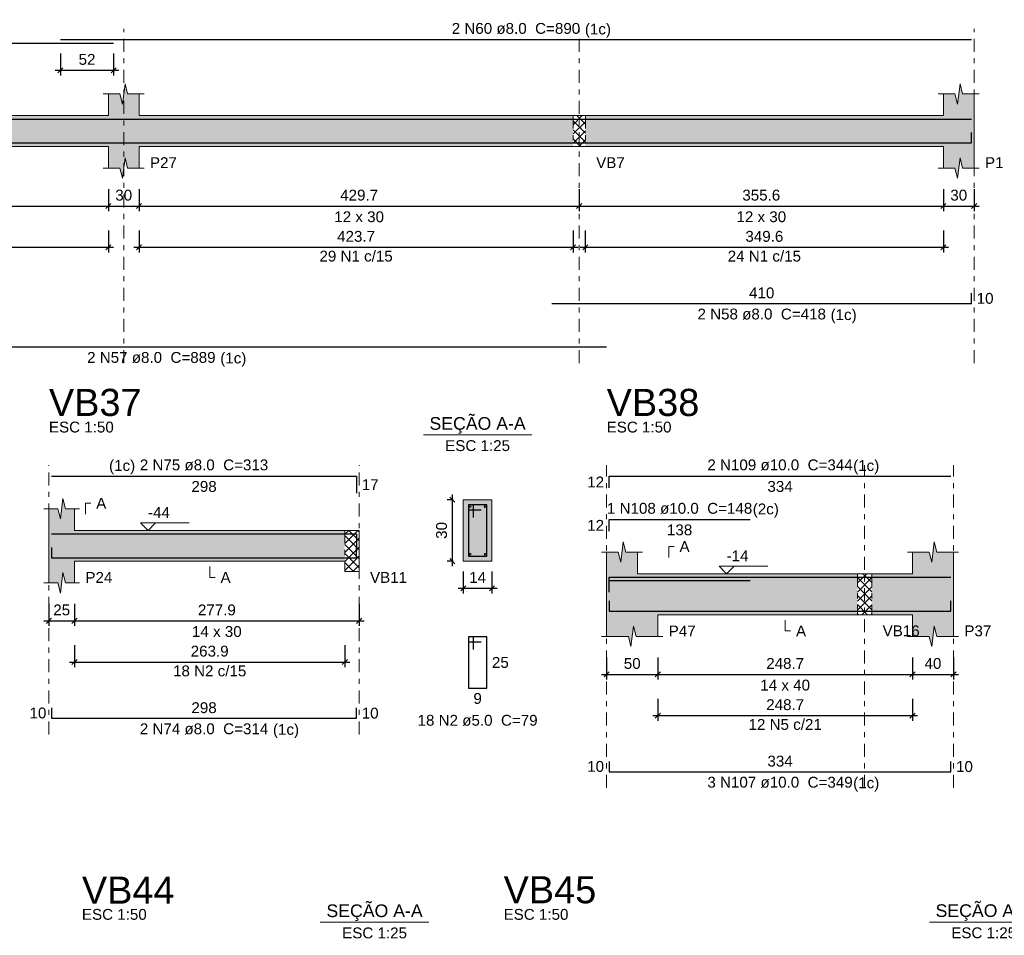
# Model space of a CAD drawing. Header units: millimetres. Extents: x 0 to 119, y 0 to 84.
# Tile 5 of 31: x 26 to 45, y 23 to 41. Entities that reach past the tile are written whole.
import ezdxf

# ---------------------------------------------------------------- set-up
doc = ezdxf.new("R2010")
doc.units = ezdxf.units.MM
doc.header["$MEASUREMENT"] = 0
doc.linetypes.add('DASHDOT', pattern=[2.54, 1.27, -0.635, 0, -0.635])
doc.linetypes.add('NULL', pattern=[0])
doc.layers.get('0').update_dxf_attribs({"lineweight": 18})
for name, color, linetype, lineweight in [('Descrição da armadura', 7, 'Continuous', 0), ('DT-Barras na forma', 2, 'Continuous', 30), ('DT-Barras no corte', 5, 'Continuous', 5), ('DT-Barras rebatidas', 2, 'Continuous', 30), ('DT-Cotas', 9, 'Continuous', 5), ('DT-Forma', 5, 'Continuous', 5), ('DT-Hachura forma vigas', 254, 'Continuous', 5), ('DT-Hachura intersecção vigas', 9, 'Continuous', 5), ('DT-Hachura seção vigas', 254, 'Continuous', 5), ('DT-Pontilhado', 9, 'DASHDOT', 5), ('DT-Textos', 7, 'Continuous', 5), ('DT-Título', 3, 'Continuous', 20), ('Textos armaduras', 7, 'Continuous', 0)]:
    doc.layers.add(name, color=color, linetype=linetype, lineweight=lineweight)
doc.styles.add('Arial', font='txt')
doc.dimstyles.new('UM_25.000000', dxfattribs={"dimtxt": 0.18, "dimasz": 0.1, "dimexe": 0.1, "dimexo": 0.2, "dimgap": 0, "dimtad": 1, "dimtih": 1, "dimtoh": 1, "dimdec": 1, "dimlfac": 25, "dimzin": 0, "dimdsep": 46, "dimtxsty": 'Standard', "dimcen": 0.09, "dimdle": 0.1, "dimadec": 1, "dimazin": 2, "dimtfac": 1, "dimtdec": 4, "dimtofl": 0, "dimtmove": 0, "dimatfit": 3, "dimfxl": 1, "dimtolj": 1, "dimarcsym": 0})
doc.dimstyles.new('UM_50.000000', dxfattribs={"dimtxt": 0.18, "dimasz": 0.1, "dimexe": 0.1, "dimexo": 0.2, "dimgap": 0, "dimtad": 1, "dimtih": 1, "dimtoh": 1, "dimdec": 1, "dimlfac": 50, "dimzin": 0, "dimdsep": 46, "dimtxsty": 'Standard', "dimcen": 0.09, "dimdle": 0.1, "dimadec": 1, "dimazin": 2, "dimtfac": 1, "dimtdec": 4, "dimtofl": 0, "dimtmove": 0, "dimatfit": 3, "dimfxl": 1, "dimtolj": 1, "dimarcsym": 0})

# ---------------------------------------------------------------- blocks, each defined once
blk = doc.blocks.new('_Oblique')
at = {"color": 0, "linetype": 'ByBlock', "lineweight": -2}
blk.add_line((-0.5, -0.5), (0.5, 0.5), dxfattribs=at)
blk = doc.blocks.new('*D195')
at = {"layer": 'Defpoints', "color": 0}
for p in [(20.617453, 37.62012), (27.832853, 37.62012), (27.832853, 37.09062)]:
    blk.add_point(p, dxfattribs=at)
at = {"layer": 'DT-Cotas', "color": 0, "lineweight": -2}
for p, q in [((20.617453, 37.42012), (20.617453, 36.99062)), ((27.832853, 37.42012), (27.832853, 36.99062)), ((20.517453, 37.09062), (27.932853, 37.09062))]:
    blk.add_line(p, q, dxfattribs=at)
at = {"layer": 'DT-Cotas', "color": 0, "lineweight": -2, "xscale": 0.1, "yscale": 0.1, "zscale": 0.1, "rotation": 180}
blk.add_blockref('_Oblique', (20.617453, 37.09062), dxfattribs=at)
at = {"layer": 'DT-Cotas', "color": 0, "lineweight": -2, "xscale": 0.1, "yscale": 0.1, "zscale": 0.1}
blk.add_blockref('_Oblique', (27.832853, 37.09062), dxfattribs=at)
at = {"layer": 'DT-Cotas', "color": 7, "insert": (24.225153, 37.30242), "char_height": 0.2118, "attachment_point": 5, "rotation": 0.0057296, "style": 'Arial'}
blk.add_mtext('\\A1;360.8', dxfattribs=at)
blk = doc.blocks.new('*D196')
at = {"layer": 'Defpoints', "color": 0}
for p in [(27.832853, 37.62012), (28.432853, 37.62012), (28.432853, 37.09062)]:
    blk.add_point(p, dxfattribs=at)
at = {"layer": 'DT-Cotas', "color": 0, "lineweight": -2}
for p, q in [((27.832853, 37.42012), (27.832853, 36.99062)), ((28.432853, 37.42012), (28.432853, 36.99062)), ((27.732853, 37.09062), (28.532853, 37.09062))]:
    blk.add_line(p, q, dxfattribs=at)
at = {"layer": 'DT-Cotas', "color": 0, "lineweight": -2, "xscale": 0.1, "yscale": 0.1, "zscale": 0.1, "rotation": 180}
blk.add_blockref('_Oblique', (27.832853, 37.09062), dxfattribs=at)
at = {"layer": 'DT-Cotas', "color": 0, "lineweight": -2, "xscale": 0.1, "yscale": 0.1, "zscale": 0.1}
blk.add_blockref('_Oblique', (28.432853, 37.09062), dxfattribs=at)
at = {"layer": 'DT-Cotas', "color": 7, "insert": (28.132853, 37.30242), "char_height": 0.2118, "attachment_point": 5, "rotation": 0.0057296, "style": 'Arial'}
blk.add_mtext('\\A1;30', dxfattribs=at)
blk = doc.blocks.new('*D197')
at = {"layer": 'Defpoints', "color": 0}
for p in [(28.432853, 37.62012), (37.026653, 37.62012), (37.026653, 37.09062)]:
    blk.add_point(p, dxfattribs=at)
at = {"layer": 'DT-Cotas', "color": 0, "lineweight": -2}
for p, q in [((28.432853, 37.42012), (28.432853, 36.99062)), ((37.026653, 37.42012), (37.026653, 36.99062)), ((28.332853, 37.09062), (37.126653, 37.09062))]:
    blk.add_line(p, q, dxfattribs=at)
at = {"layer": 'DT-Cotas', "color": 0, "lineweight": -2, "xscale": 0.1, "yscale": 0.1, "zscale": 0.1, "rotation": 180}
blk.add_blockref('_Oblique', (28.432853, 37.09062), dxfattribs=at)
at = {"layer": 'DT-Cotas', "color": 0, "lineweight": -2, "xscale": 0.1, "yscale": 0.1, "zscale": 0.1}
blk.add_blockref('_Oblique', (37.026653, 37.09062), dxfattribs=at)
at = {"layer": 'DT-Cotas', "color": 7, "insert": (32.729753, 37.30242), "char_height": 0.2118, "attachment_point": 5, "rotation": 0.0057296, "style": 'Arial'}
blk.add_mtext('\\A1;429.7', dxfattribs=at)
blk = doc.blocks.new('*D198')
at = {"layer": 'Defpoints', "color": 0}
for p in [(37.026653, 37.62012), (44.138853, 37.62012), (44.138853, 37.09062)]:
    blk.add_point(p, dxfattribs=at)
at = {"layer": 'DT-Cotas', "color": 0, "lineweight": -2}
for p, q in [((37.026653, 37.42012), (37.026653, 36.99062)), ((44.138853, 37.42012), (44.138853, 36.99062)), ((36.926653, 37.09062), (44.238853, 37.09062))]:
    blk.add_line(p, q, dxfattribs=at)
at = {"layer": 'DT-Cotas', "color": 0, "lineweight": -2, "xscale": 0.1, "yscale": 0.1, "zscale": 0.1, "rotation": 180}
blk.add_blockref('_Oblique', (37.026653, 37.09062), dxfattribs=at)
at = {"layer": 'DT-Cotas', "color": 0, "lineweight": -2, "xscale": 0.1, "yscale": 0.1, "zscale": 0.1}
blk.add_blockref('_Oblique', (44.138853, 37.09062), dxfattribs=at)
at = {"layer": 'DT-Cotas', "color": 7, "insert": (40.582753, 37.30242), "char_height": 0.2118, "attachment_point": 5, "rotation": 0.0057296, "style": 'Arial'}
blk.add_mtext('\\A1;355.6', dxfattribs=at)
blk = doc.blocks.new('*D199')
at = {"layer": 'Defpoints', "color": 0}
for p in [(44.138853, 37.62012), (44.738853, 37.62012), (44.738853, 37.09062)]:
    blk.add_point(p, dxfattribs=at)
at = {"layer": 'DT-Cotas', "color": 0, "lineweight": -2}
for p, q in [((44.138853, 37.42012), (44.138853, 36.99062)), ((44.738853, 37.42012), (44.738853, 36.99062)), ((44.038853, 37.09062), (44.838853, 37.09062))]:
    blk.add_line(p, q, dxfattribs=at)
at = {"layer": 'DT-Cotas', "color": 0, "lineweight": -2, "xscale": 0.1, "yscale": 0.1, "zscale": 0.1, "rotation": 180}
blk.add_blockref('_Oblique', (44.138853, 37.09062), dxfattribs=at)
at = {"layer": 'DT-Cotas', "color": 0, "lineweight": -2, "xscale": 0.1, "yscale": 0.1, "zscale": 0.1}
blk.add_blockref('_Oblique', (44.738853, 37.09062), dxfattribs=at)
at = {"layer": 'DT-Cotas', "color": 7, "insert": (44.438853, 37.30242), "char_height": 0.2118, "attachment_point": 5, "rotation": 0.0057296, "style": 'Arial'}
blk.add_mtext('\\A1;30', dxfattribs=at)
blk = doc.blocks.new('*D200')
at = {"layer": 'Defpoints', "color": 0}
for p in [(26.895853, 40.27012), (27.935853, 40.27012), (27.935853, 39.74062)]:
    blk.add_point(p, dxfattribs=at)
at = {"layer": 'DT-Cotas', "color": 0, "lineweight": -2}
for p, q in [((26.895853, 40.07012), (26.895853, 39.64062)), ((27.935853, 40.07012), (27.935853, 39.64062)), ((26.795853, 39.74062), (28.035853, 39.74062))]:
    blk.add_line(p, q, dxfattribs=at)
at = {"layer": 'DT-Cotas', "color": 0, "lineweight": -2, "xscale": 0.1, "yscale": 0.1, "zscale": 0.1, "rotation": 180}
blk.add_blockref('_Oblique', (26.895853, 39.74062), dxfattribs=at)
at = {"layer": 'DT-Cotas', "color": 0, "lineweight": -2, "xscale": 0.1, "yscale": 0.1, "zscale": 0.1}
blk.add_blockref('_Oblique', (27.935853, 39.74062), dxfattribs=at)
at = {"layer": 'DT-Cotas', "color": 7, "insert": (27.415853, 39.95242), "char_height": 0.2118, "attachment_point": 5, "rotation": 0.0057296, "style": 'Arial'}
blk.add_mtext('\\A1;52', dxfattribs=at)
blk = doc.blocks.new('*D205')
at = {"layer": 'Defpoints', "color": 0}
for p in [(20.617453, 36.81528), (27.832853, 36.81528), (27.832853, 36.28578)]:
    blk.add_point(p, dxfattribs=at)
at = {"layer": 'DT-Cotas', "color": 0, "lineweight": -2}
for p, q in [((20.617453, 36.61528), (20.617453, 36.18578)), ((27.832853, 36.61528), (27.832853, 36.18578)), ((20.517453, 36.28578), (27.932853, 36.28578))]:
    blk.add_line(p, q, dxfattribs=at)
at = {"layer": 'DT-Cotas', "color": 0, "lineweight": -2, "xscale": 0.1, "yscale": 0.1, "zscale": 0.1, "rotation": 180}
blk.add_blockref('_Oblique', (20.617453, 36.28578), dxfattribs=at)
at = {"layer": 'DT-Cotas', "color": 0, "lineweight": -2, "xscale": 0.1, "yscale": 0.1, "zscale": 0.1}
blk.add_blockref('_Oblique', (27.832853, 36.28578), dxfattribs=at)
at = {"layer": 'DT-Cotas', "color": 7, "insert": (24.225153, 36.49758), "char_height": 0.2118, "attachment_point": 5, "rotation": 0.0057296, "style": 'Arial'}
blk.add_mtext('\\A1;360.8', dxfattribs=at)
blk = doc.blocks.new('*D206')
at = {"layer": 'Defpoints', "color": 0}
for p in [(28.432853, 36.81528), (36.906653, 36.81528), (36.906653, 36.28578)]:
    blk.add_point(p, dxfattribs=at)
at = {"layer": 'DT-Cotas', "color": 0, "lineweight": -2}
for p, q in [((28.432853, 36.61528), (28.432853, 36.18578)), ((36.906653, 36.61528), (36.906653, 36.18578)), ((28.332853, 36.28578), (37.006653, 36.28578))]:
    blk.add_line(p, q, dxfattribs=at)
at = {"layer": 'DT-Cotas', "color": 0, "lineweight": -2, "xscale": 0.1, "yscale": 0.1, "zscale": 0.1, "rotation": 180}
blk.add_blockref('_Oblique', (28.432853, 36.28578), dxfattribs=at)
at = {"layer": 'DT-Cotas', "color": 0, "lineweight": -2, "xscale": 0.1, "yscale": 0.1, "zscale": 0.1}
blk.add_blockref('_Oblique', (36.906653, 36.28578), dxfattribs=at)
at = {"layer": 'DT-Cotas', "color": 7, "insert": (32.669753, 36.49758), "char_height": 0.2118, "attachment_point": 5, "rotation": 0.0057296, "style": 'Arial'}
blk.add_mtext('\\A1;423.7', dxfattribs=at)
blk = doc.blocks.new('*D207')
at = {"layer": 'Defpoints', "color": 0}
for p in [(37.146653, 36.81528), (44.138853, 36.81528), (44.138853, 36.28578)]:
    blk.add_point(p, dxfattribs=at)
at = {"layer": 'DT-Cotas', "color": 0, "lineweight": -2}
for p, q in [((37.146653, 36.61528), (37.146653, 36.18578)), ((44.138853, 36.61528), (44.138853, 36.18578)), ((37.046653, 36.28578), (44.238853, 36.28578))]:
    blk.add_line(p, q, dxfattribs=at)
at = {"layer": 'DT-Cotas', "color": 0, "lineweight": -2, "xscale": 0.1, "yscale": 0.1, "zscale": 0.1, "rotation": 180}
blk.add_blockref('_Oblique', (37.146653, 36.28578), dxfattribs=at)
at = {"layer": 'DT-Cotas', "color": 0, "lineweight": -2, "xscale": 0.1, "yscale": 0.1, "zscale": 0.1}
blk.add_blockref('_Oblique', (44.138853, 36.28578), dxfattribs=at)
at = {"layer": 'DT-Cotas', "color": 7, "insert": (40.642753, 36.49758), "char_height": 0.2118, "attachment_point": 5, "rotation": 0.0057296, "style": 'Arial'}
blk.add_mtext('\\A1;349.6', dxfattribs=at)
blk = doc.blocks.new('*D252')
at = {"layer": 'Defpoints', "color": 0}
for p in [(26.671612, 29.52252), (27.171612, 29.52252), (27.171612, 28.99302)]:
    blk.add_point(p, dxfattribs=at)
at = {"layer": 'DT-Cotas', "color": 0, "lineweight": -2}
for p, q in [((26.671612, 29.32252), (26.671612, 28.89302)), ((27.171612, 29.32252), (27.171612, 28.89302)), ((26.571612, 28.99302), (27.271612, 28.99302))]:
    blk.add_line(p, q, dxfattribs=at)
at = {"layer": 'DT-Cotas', "color": 0, "lineweight": -2, "xscale": 0.1, "yscale": 0.1, "zscale": 0.1, "rotation": 180}
blk.add_blockref('_Oblique', (26.671612, 28.99302), dxfattribs=at)
at = {"layer": 'DT-Cotas', "color": 0, "lineweight": -2, "xscale": 0.1, "yscale": 0.1, "zscale": 0.1}
blk.add_blockref('_Oblique', (27.171612, 28.99302), dxfattribs=at)
at = {"layer": 'DT-Cotas', "color": 7, "insert": (26.921612, 29.20482), "char_height": 0.2118, "attachment_point": 5, "rotation": 0.0057296, "style": 'Arial'}
blk.add_mtext('\\A1;25', dxfattribs=at)
blk = doc.blocks.new('*D253')
at = {"layer": 'Defpoints', "color": 0}
for p in [(27.171612, 29.52252), (32.730212, 29.52252), (32.730212, 28.99302)]:
    blk.add_point(p, dxfattribs=at)
at = {"layer": 'DT-Cotas', "color": 0, "lineweight": -2}
for p, q in [((27.171612, 29.32252), (27.171612, 28.89302)), ((32.730212, 29.32252), (32.730212, 28.89302)), ((27.071612, 28.99302), (32.830212, 28.99302))]:
    blk.add_line(p, q, dxfattribs=at)
at = {"layer": 'DT-Cotas', "color": 0, "lineweight": -2, "xscale": 0.1, "yscale": 0.1, "zscale": 0.1, "rotation": 180}
blk.add_blockref('_Oblique', (27.171612, 28.99302), dxfattribs=at)
at = {"layer": 'DT-Cotas', "color": 0, "lineweight": -2, "xscale": 0.1, "yscale": 0.1, "zscale": 0.1}
blk.add_blockref('_Oblique', (32.730212, 28.99302), dxfattribs=at)
at = {"layer": 'DT-Cotas', "color": 7, "insert": (29.950912, 29.20482), "char_height": 0.2118, "attachment_point": 5, "rotation": 0.0057296, "style": 'Arial'}
blk.add_mtext('\\A1;277.9', dxfattribs=at)
blk = doc.blocks.new('*D254')
at = {"layer": 'Defpoints', "color": 0}
for p in [(34.551395, 31.35792), (34.763195, 31.35792), (34.763195, 30.15792)]:
    blk.add_point(p, dxfattribs=at)
at = {"layer": 'DT-Cotas', "color": 0, "lineweight": -2}
for p, q in [((34.563195, 31.35792), (34.451395, 31.35792)), ((34.551395, 30.05792), (34.551395, 31.45792)), ((34.563195, 30.15792), (34.451395, 30.15792))]:
    blk.add_line(p, q, dxfattribs=at)
at = {"layer": 'DT-Cotas', "color": 0, "lineweight": -2, "xscale": 0.1, "yscale": 0.1, "zscale": 0.1}
for p, rotation in [((34.551395, 31.35792), 90), ((34.551395, 30.15792), 270)]:
    blk.add_blockref('_Oblique', p, dxfattribs=dict(at, rotation=rotation))
at = {"layer": 'DT-Cotas', "color": 7, "insert": (34.339595, 30.75792), "char_height": 0.2118, "attachment_point": 5, "rotation": 90, "style": 'Arial'}
blk.add_mtext('\\A1;30', dxfattribs=at)
blk = doc.blocks.new('*D255')
at = {"layer": 'Defpoints', "color": 0}
for p in [(34.763195, 30.15792), (35.323195, 30.15792), (35.323195, 29.62842)]:
    blk.add_point(p, dxfattribs=at)
at = {"layer": 'DT-Cotas', "color": 0, "lineweight": -2}
for p, q in [((34.763195, 29.95792), (34.763195, 29.52842)), ((35.323195, 29.95792), (35.323195, 29.52842)), ((34.663195, 29.62842), (35.423195, 29.62842))]:
    blk.add_line(p, q, dxfattribs=at)
at = {"layer": 'DT-Cotas', "color": 0, "lineweight": -2, "xscale": 0.1, "yscale": 0.1, "zscale": 0.1, "rotation": 180}
blk.add_blockref('_Oblique', (34.763195, 29.62842), dxfattribs=at)
at = {"layer": 'DT-Cotas', "color": 0, "lineweight": -2, "xscale": 0.1, "yscale": 0.1, "zscale": 0.1}
blk.add_blockref('_Oblique', (35.323195, 29.62842), dxfattribs=at)
at = {"layer": 'DT-Cotas', "color": 7, "insert": (35.043195, 29.84022), "char_height": 0.2118, "attachment_point": 5, "style": 'Arial'}
blk.add_mtext('\\A1;14', dxfattribs=at)
blk = doc.blocks.new('*D256')
at = {"layer": 'Defpoints', "color": 0}
for p in [(27.171612, 28.71768), (32.450212, 28.71768), (32.450212, 28.18818)]:
    blk.add_point(p, dxfattribs=at)
at = {"layer": 'DT-Cotas', "color": 0, "lineweight": -2}
for p, q in [((27.171612, 28.51768), (27.171612, 28.08818)), ((32.450212, 28.51768), (32.450212, 28.08818)), ((27.071612, 28.18818), (32.550212, 28.18818))]:
    blk.add_line(p, q, dxfattribs=at)
at = {"layer": 'DT-Cotas', "color": 0, "lineweight": -2, "xscale": 0.1, "yscale": 0.1, "zscale": 0.1, "rotation": 180}
blk.add_blockref('_Oblique', (27.171612, 28.18818), dxfattribs=at)
at = {"layer": 'DT-Cotas', "color": 0, "lineweight": -2, "xscale": 0.1, "yscale": 0.1, "zscale": 0.1}
blk.add_blockref('_Oblique', (32.450212, 28.18818), dxfattribs=at)
at = {"layer": 'DT-Cotas', "color": 7, "insert": (29.810912, 28.39998), "char_height": 0.2118, "attachment_point": 5, "rotation": 0.0057296, "style": 'Arial'}
blk.add_mtext('\\A1;263.9', dxfattribs=at)
blk = doc.blocks.new('*D257')
at = {"layer": 'Defpoints', "color": 0}
for p in [(37.562735, 28.47732), (38.562735, 28.47732), (38.562735, 27.94782)]:
    blk.add_point(p, dxfattribs=at)
at = {"layer": 'DT-Cotas', "color": 0, "lineweight": -2}
for p, q in [((37.562735, 28.27732), (37.562735, 27.84782)), ((38.562735, 28.27732), (38.562735, 27.84782)), ((37.462735, 27.94782), (38.662735, 27.94782))]:
    blk.add_line(p, q, dxfattribs=at)
at = {"layer": 'DT-Cotas', "color": 0, "lineweight": -2, "xscale": 0.1, "yscale": 0.1, "zscale": 0.1, "rotation": 180}
blk.add_blockref('_Oblique', (37.562735, 27.94782), dxfattribs=at)
at = {"layer": 'DT-Cotas', "color": 0, "lineweight": -2, "xscale": 0.1, "yscale": 0.1, "zscale": 0.1}
blk.add_blockref('_Oblique', (38.562735, 27.94782), dxfattribs=at)
at = {"layer": 'DT-Cotas', "color": 7, "insert": (38.062735, 28.15962), "char_height": 0.2118, "attachment_point": 5, "rotation": 0.0057296, "style": 'Arial'}
blk.add_mtext('\\A1;50', dxfattribs=at)
blk = doc.blocks.new('*D258')
at = {"layer": 'Defpoints', "color": 0}
for p in [(38.562735, 28.47732), (43.535735, 28.47732), (43.535735, 27.94782)]:
    blk.add_point(p, dxfattribs=at)
at = {"layer": 'DT-Cotas', "color": 0, "lineweight": -2}
for p, q in [((38.562735, 28.27732), (38.562735, 27.84782)), ((43.535735, 28.27732), (43.535735, 27.84782)), ((38.462735, 27.94782), (43.635735, 27.94782))]:
    blk.add_line(p, q, dxfattribs=at)
at = {"layer": 'DT-Cotas', "color": 0, "lineweight": -2, "xscale": 0.1, "yscale": 0.1, "zscale": 0.1, "rotation": 180}
blk.add_blockref('_Oblique', (38.562735, 27.94782), dxfattribs=at)
at = {"layer": 'DT-Cotas', "color": 0, "lineweight": -2, "xscale": 0.1, "yscale": 0.1, "zscale": 0.1}
blk.add_blockref('_Oblique', (43.535735, 27.94782), dxfattribs=at)
at = {"layer": 'DT-Cotas', "color": 7, "insert": (41.049235, 28.15962), "char_height": 0.2118, "attachment_point": 5, "rotation": 0.0057296, "style": 'Arial'}
blk.add_mtext('\\A1;248.7', dxfattribs=at)
blk = doc.blocks.new('*D259')
at = {"layer": 'Defpoints', "color": 0}
for p in [(43.535735, 28.47732), (44.335735, 28.47732), (44.335735, 27.94782)]:
    blk.add_point(p, dxfattribs=at)
at = {"layer": 'DT-Cotas', "color": 0, "lineweight": -2}
for p, q in [((43.535735, 28.27732), (43.535735, 27.84782)), ((44.335735, 28.27732), (44.335735, 27.84782)), ((43.435735, 27.94782), (44.435735, 27.94782))]:
    blk.add_line(p, q, dxfattribs=at)
at = {"layer": 'DT-Cotas', "color": 0, "lineweight": -2, "xscale": 0.1, "yscale": 0.1, "zscale": 0.1, "rotation": 180}
blk.add_blockref('_Oblique', (43.535735, 27.94782), dxfattribs=at)
at = {"layer": 'DT-Cotas', "color": 0, "lineweight": -2, "xscale": 0.1, "yscale": 0.1, "zscale": 0.1}
blk.add_blockref('_Oblique', (44.335735, 27.94782), dxfattribs=at)
at = {"layer": 'DT-Cotas', "color": 7, "insert": (43.935735, 28.15962), "char_height": 0.2118, "attachment_point": 5, "rotation": 0.0057296, "style": 'Arial'}
blk.add_mtext('\\A1;40', dxfattribs=at)
blk = doc.blocks.new('*D262')
at = {"layer": 'Defpoints', "color": 0}
for p in [(38.562735, 27.67248), (43.535735, 27.67248), (43.535735, 27.14298)]:
    blk.add_point(p, dxfattribs=at)
at = {"layer": 'DT-Cotas', "color": 0, "lineweight": -2}
for p, q in [((38.562735, 27.47248), (38.562735, 27.04298)), ((43.535735, 27.47248), (43.535735, 27.04298)), ((38.462735, 27.14298), (43.635735, 27.14298))]:
    blk.add_line(p, q, dxfattribs=at)
at = {"layer": 'DT-Cotas', "color": 0, "lineweight": -2, "xscale": 0.1, "yscale": 0.1, "zscale": 0.1, "rotation": 180}
blk.add_blockref('_Oblique', (38.562735, 27.14298), dxfattribs=at)
at = {"layer": 'DT-Cotas', "color": 0, "lineweight": -2, "xscale": 0.1, "yscale": 0.1, "zscale": 0.1}
blk.add_blockref('_Oblique', (43.535735, 27.14298), dxfattribs=at)
at = {"layer": 'DT-Cotas', "color": 7, "insert": (41.049235, 27.35478), "char_height": 0.2118, "attachment_point": 5, "rotation": 0.0057296, "style": 'Arial'}
blk.add_mtext('\\A1;248.7', dxfattribs=at)

msp = doc.modelspace()

# ---------------------------------------------------------------- hatches: boundary and pattern name
at = {"layer": 'DT-Hachura forma vigas', "linetype": 'Continuous'}
for points in [[(28.4329, 38.2555), (36.9067, 38.2555), (36.9067, 38.8555), (28.4329, 38.8555), (28.4329, 39.2791), (28.2079, 39.2791), (28.1579, 39.4791), (28.1079, 39.0791), (28.0579, 39.2791), (27.8329, 39.2791), (27.8329, 38.8555), (20.6175, 38.8555), (20.6175, 39.2791), (20.3925, 39.2791), (20.3425, 39.4791), (20.2925, 39.0791), (20.2425, 39.2791), (20.0175, 39.2791), (20.0175, 38.8555), (11.2291, 38.8555), (11.2291, 39.2791), (11.1041, 39.2791), (11.0541, 39.4791), (11.0041, 39.0791), (10.9541, 39.2791), (10.8291, 39.2791), (10.8291, 38.8555), (4.4859, 38.8555), (4.4859, 39.2791), (4.2609, 39.2791), (4.2109, 39.4791), (4.1609, 39.0791), (4.1109, 39.2791), (3.8859, 39.2791), (3.8859, 38.8555), (3.8859, 38.2555), (3.8859, 37.8319), (4.1109, 37.8319), (4.1609, 37.6319), (4.2109, 38.0319), (4.2609, 37.8319), (4.4859, 37.8319), (4.4859, 38.2555), (10.8291, 38.2555), (10.8291, 37.8319), (10.9541, 37.8319), (11.0041, 37.6319), (11.0541, 38.0319), (11.1041, 37.8319), (11.2291, 37.8319), (11.2291, 38.2555), (20.0175, 38.2555), (20.0175, 37.8319), (20.2425, 37.8319), (20.2925, 37.6319), (20.3425, 38.0319), (20.3925, 37.8319), (20.6175, 37.8319), (20.6175, 38.2555), (27.8329, 38.2555), (27.8329, 37.8319), (28.0579, 37.8319), (28.1079, 37.6319), (28.1579, 38.0319), (28.2079, 37.8319), (28.4329, 37.8319), (28.4329, 38.2555)], [(44.7389, 37.8319), (44.7389, 38.2555), (44.7389, 38.8555), (44.7389, 39.2791), (44.5139, 39.2791), (44.4639, 39.4791), (44.4139, 39.0791), (44.3639, 39.2791), (44.1389, 39.2791), (44.1389, 38.8555), (37.1467, 38.8555), (37.1467, 38.2555), (44.1389, 38.2555), (44.1389, 37.8319), (44.3639, 37.8319), (44.4139, 37.6319), (44.4639, 38.0319), (44.5139, 37.8319), (44.7389, 37.8319)], [(27.1716, 30.1579), (32.4502, 30.1579), (32.4502, 30.7579), (27.1716, 30.7579), (27.1716, 31.1815), (26.9966, 31.1815), (26.9466, 31.3815), (26.8966, 30.9815), (26.8466, 31.1815), (26.6716, 31.1815), (26.6716, 30.7579), (26.6716, 30.1579), (26.6716, 29.7343), (26.8466, 29.7343), (26.8966, 29.5343), (26.9466, 29.9343), (26.9966, 29.7343), (27.1716, 29.7343), (27.1716, 30.1579)], [(38.5627, 29.1127), (42.4605, 29.1127), (42.4605, 29.9127), (38.1627, 29.9127), (38.1627, 30.3363), (37.9377, 30.3363), (37.8877, 30.5363), (37.8377, 30.1363), (37.7877, 30.3363), (37.5627, 30.3363), (37.5627, 29.9127), (37.5627, 29.1127), (37.5627, 28.6891), (37.9877, 28.6891), (38.0377, 28.4891), (38.0877, 28.8891), (38.1377, 28.6891), (38.5627, 28.6891), (38.5627, 29.1127)], [(44.3357, 28.6891), (44.3357, 29.1127), (44.3357, 29.9127), (44.3357, 30.3363), (44.0107, 30.3363), (43.9607, 30.5363), (43.9107, 30.1363), (43.8607, 30.3363), (43.5357, 30.3363), (43.5357, 29.9127), (42.7405, 29.9127), (42.7405, 29.1127), (43.5357, 29.1127), (43.5357, 28.6891), (43.8607, 28.6891), (43.9107, 28.4891), (43.9607, 28.8891), (44.0107, 28.6891), (44.3357, 28.6891)]]:
    msp.add_hatch(color=254, dxfattribs=at).paths.add_polyline_path(points)
at = {"layer": 'DT-Hachura intersecção vigas', "linetype": 'Continuous'}
h = msp.add_hatch(dxfattribs=at)
h.set_pattern_fill('ANSI37', color=9, style=0)
h.paths.add_polyline_path([(36.9067, 38.2555), (37.1467, 38.2555), (37.1467, 38.8555), (36.9067, 38.8555), (36.9067, 38.2555)])
h = msp.add_hatch(dxfattribs=at)
h.set_pattern_fill('ANSI37', color=9, style=0)
h.paths.add_polyline_path([(32.7302, 29.9579), (32.7302, 30.1579), (32.7302, 30.7579), (32.4502, 30.7579), (32.4502, 30.1579), (32.4502, 29.9579), (32.7302, 29.9579)])
h = msp.add_hatch(dxfattribs=at)
h.set_pattern_fill('ANSI37', color=9, style=0)
h.paths.add_polyline_path([(42.4605, 29.1127), (42.7405, 29.1127), (42.7405, 29.9127), (42.4605, 29.9127), (42.4605, 29.1127)])
at = {"layer": 'DT-Hachura seção vigas', "linetype": 'Continuous'}
msp.add_hatch(color=254, dxfattribs=at).paths.add_polyline_path([(34.7632, 30.1579), (34.7632, 30.1579), (35.3232, 30.1579), (35.3232, 31.3579), (34.7632, 31.3579), (34.7632, 30.1579)])

# ---------------------------------------------------------------- linework, layer by layer
at = {"layer": 'DT-Barras na forma'}
for p, q in [((34.9632, 31.2579), (34.8632, 31.2579)), ((34.8632, 31.2579), (34.8632, 30.2579)), ((35.2232, 31.2579), (34.8632, 31.2579)), ((34.8632, 31.2579), (34.8632, 31.1579)), ((34.8632, 31.1579), (35.1132, 31.1579)), ((34.9632, 31.0079), (34.9632, 31.2579)), ((35.2232, 30.2579), (35.2232, 31.2579)), ((34.8632, 30.2579), (35.2232, 30.2579))]:
    msp.add_line(p, q, dxfattribs=at)
for points in [[(3.9359, 38.7875), (27.9359, 38.7875)], [(26.8959, 38.7875), (44.6889, 38.7875)], [(36.4929, 38.3235), (44.6889, 38.3235), (44.6889, 38.5235)], [(19.7837, 38.3235), (37.5604, 38.3235)], [(26.7216, 30.6899), (32.6802, 30.6899), (32.6802, 30.3555)], [(26.7216, 30.4259), (26.7216, 30.2259), (32.6802, 30.2259), (32.6802, 30.4259)], [(37.6127, 29.6127), (37.6127, 29.8427), (44.2857, 29.8427)], [(37.6127, 29.5527), (37.6127, 29.7827), (40.3627, 29.7827)], [(37.6127, 29.3827), (37.6127, 29.1827), (44.2857, 29.1827), (44.2857, 29.3827)]]:
    msp.add_lwpolyline(points, dxfattribs=at)
at = {"layer": 'DT-Barras no corte'}
for centre in [(34.8992, 31.2219), (35.1872, 31.2219), (34.8992, 30.2939), (35.1872, 30.2939)]:
    msp.add_circle(centre, 0.016, dxfattribs=at)
at = {"layer": 'DT-Barras rebatidas'}
for points in [[(3.9359, 40.2701), (27.9359, 40.2701)], [(26.8959, 40.3407), (44.6889, 40.3407)], [(36.4929, 35.1889), (44.6889, 35.1889), (44.6889, 35.3889)], [(19.7837, 34.3417), (37.5604, 34.3417)], [(26.7216, 31.8195), (32.6802, 31.8195), (32.6802, 31.4851)], [(37.6127, 31.5895), (37.6127, 31.8195), (44.2857, 31.8195)], [(37.6127, 30.7423), (37.6127, 30.9723), (40.3627, 30.9723)], [(34.9632, 28.4312), (34.9632, 28.6812), (34.8632, 28.6812), (34.8632, 27.6812), (35.2232, 27.6812), (35.2232, 28.6812), (34.8632, 28.6812), (34.8632, 28.5812), (35.1132, 28.5812)], [(26.7216, 27.2913), (26.7216, 27.0913), (32.6802, 27.0913), (32.6802, 27.2913)], [(37.6127, 26.2481), (37.6127, 26.0481), (44.2857, 26.0481), (44.2857, 26.2481)]]:
    msp.add_lwpolyline(points, dxfattribs=at)
at = {"layer": 'DT-Forma'}
for p, q in [((28.1079, 39.0791), (28.1579, 39.4791)), ((28.1579, 39.4791), (28.2079, 39.2791)), ((44.4139, 39.0791), (44.4639, 39.4791)), ((44.4639, 39.4791), (44.5139, 39.2791)), ((27.7329, 39.2791), (28.0579, 39.2791)), ((27.8329, 38.8555), (27.8329, 39.2791)), ((28.0579, 39.2791), (28.1079, 39.0791)), ((28.2079, 39.2791), (28.5329, 39.2791)), ((28.4329, 39.2791), (28.4329, 38.8555)), ((44.0389, 39.2791), (44.3639, 39.2791)), ((44.1389, 38.8555), (44.1389, 39.2791)), ((44.3639, 39.2791), (44.4139, 39.0791)), ((44.5139, 39.2791), (44.8389, 39.2791)), ((44.7389, 39.2791), (44.7389, 38.8555)), ((20.6175, 38.8555), (27.8329, 38.8555)), ((28.4329, 38.8555), (36.9067, 38.8555)), ((36.9067, 38.8555), (37.1467, 38.8555)), ((37.1467, 38.8555), (44.1389, 38.8555)), ((20.6175, 38.2555), (27.8329, 38.2555)), ((27.8329, 38.2555), (27.8329, 37.8319)), ((28.4329, 37.8319), (28.4329, 38.2555)), ((28.4329, 38.2555), (36.9067, 38.2555)), ((36.9067, 38.2555), (37.1467, 38.2555)), ((37.1467, 38.2555), (44.1389, 38.2555)), ((44.1389, 38.2555), (44.1389, 37.8319)), ((44.7389, 37.8319), (44.7389, 38.2555)), ((28.1079, 37.6319), (28.1579, 38.0319)), ((28.1579, 38.0319), (28.2079, 37.8319)), ((44.4139, 37.6319), (44.4639, 38.0319)), ((44.4639, 38.0319), (44.5139, 37.8319)), ((27.7329, 37.8319), (28.0579, 37.8319)), ((28.0579, 37.8319), (28.1079, 37.6319)), ((28.2079, 37.8319), (28.5329, 37.8319)), ((44.0389, 37.8319), (44.3639, 37.8319)), ((44.3639, 37.8319), (44.4139, 37.6319)), ((44.5139, 37.8319), (44.8389, 37.8319)), ((26.8966, 30.9815), (26.9466, 31.3815)), ((26.9466, 31.3815), (26.9966, 31.1815)), ((35.3232, 31.3579), (34.7632, 31.3579)), ((34.7632, 31.3579), (34.7632, 30.1579)), ((35.3232, 30.1579), (35.3232, 31.3579)), ((26.5716, 31.1815), (26.8466, 31.1815)), ((26.6716, 30.7579), (26.6716, 31.1815)), ((26.8466, 31.1815), (26.8966, 30.9815)), ((26.9966, 31.1815), (27.2716, 31.1815)), ((27.1716, 31.1815), (27.1716, 30.7579)), ((27.1716, 30.7579), (32.4502, 30.7579)), ((32.4502, 30.7579), (32.7302, 30.7579)), ((37.8377, 30.1363), (37.8877, 30.5363)), ((37.8877, 30.5363), (37.9377, 30.3363)), ((43.9107, 30.1363), (43.9607, 30.5363)), ((43.9607, 30.5363), (44.0107, 30.3363)), ((37.4627, 30.3363), (37.7877, 30.3363)), ((37.5627, 29.9127), (37.5627, 30.3363)), ((37.7877, 30.3363), (37.8377, 30.1363)), ((37.9377, 30.3363), (38.2627, 30.3363)), ((38.1627, 30.3363), (38.1627, 29.9127)), ((43.4357, 30.3363), (43.8607, 30.3363)), ((43.5357, 29.9127), (43.5357, 30.3363)), ((43.8607, 30.3363), (43.9107, 30.1363)), ((44.0107, 30.3363), (44.4357, 30.3363)), ((44.3357, 30.3363), (44.3357, 29.9127)), ((26.6716, 30.1579), (26.6716, 29.7343)), ((27.1716, 29.7343), (27.1716, 30.1579)), ((27.1716, 30.1579), (32.4502, 30.1579)), ((32.4502, 30.1579), (32.4502, 29.9579)), ((32.7302, 29.9579), (32.7302, 30.1579)), ((34.7632, 30.1579), (35.3232, 30.1579)), ((26.8966, 29.5343), (26.9466, 29.9343)), ((26.9466, 29.9343), (26.9966, 29.7343)), ((32.4502, 29.9579), (32.7302, 29.9579)), ((38.1627, 29.9127), (42.4605, 29.9127)), ((42.4605, 29.9127), (42.7405, 29.9127)), ((42.7405, 29.9127), (43.5357, 29.9127)), ((26.5716, 29.7343), (26.8466, 29.7343)), ((26.8466, 29.7343), (26.8966, 29.5343)), ((26.9966, 29.7343), (27.2716, 29.7343)), ((37.5627, 29.1127), (37.5627, 28.6891)), ((38.5627, 28.6891), (38.5627, 29.1127)), ((38.5627, 29.1127), (42.4605, 29.1127)), ((42.4605, 29.1127), (42.7405, 29.1127)), ((42.7405, 29.1127), (43.5357, 29.1127)), ((43.5357, 29.1127), (43.5357, 28.6891)), ((44.3357, 28.6891), (44.3357, 29.1127)), ((38.0377, 28.4891), (38.0877, 28.8891)), ((38.0877, 28.8891), (38.1377, 28.6891)), ((43.9107, 28.4891), (43.9607, 28.8891)), ((43.9607, 28.8891), (44.0107, 28.6891)), ((37.4627, 28.6891), (37.9877, 28.6891)), ((37.9877, 28.6891), (38.0377, 28.4891)), ((38.1377, 28.6891), (38.6627, 28.6891)), ((43.4357, 28.6891), (43.8607, 28.6891)), ((43.8607, 28.6891), (43.9107, 28.4891)), ((44.0107, 28.6891), (44.4357, 28.6891))]:
    msp.add_line(p, q, dxfattribs=at)
at = {"layer": 'DT-Forma', "linetype": 'Continuous'}
for p, q in [((44.7389, 38.8555), (44.7389, 38.2555)), ((26.6716, 30.1579), (26.6716, 30.7579)), ((32.7302, 30.7579), (32.7302, 30.1579)), ((37.5627, 29.1127), (37.5627, 29.9127)), ((44.3357, 29.9127), (44.3357, 29.1127))]:
    msp.add_line(p, q, dxfattribs=at)
at = {"layer": 'DT-Pontilhado', "ltscale": 0.2}
for p, q in [((28.1329, 34.024), (28.1329, 40.5525)), ((37.0267, 34.024), (37.0267, 40.5525)), ((44.7389, 34.024), (44.7389, 40.5525)), ((36.9067, 38.8555), (36.9067, 38.2555)), ((37.1467, 38.8555), (37.1467, 38.2555)), ((26.6716, 26.7736), (26.6716, 32.0313)), ((32.7302, 26.7736), (32.7302, 32.0313)), ((37.5627, 25.7304), (37.5627, 32.0313)), ((42.6005, 25.7304), (42.6005, 32.0313)), ((44.3357, 25.7304), (44.3357, 32.0313)), ((32.4502, 30.7579), (32.4502, 30.1579)), ((42.4605, 29.9127), (42.4605, 29.1127)), ((42.7405, 29.9127), (42.7405, 29.1127))]:
    msp.add_line(p, q, dxfattribs=at)
at = {"layer": 'DT-Textos'}
for p, q in [((33.9842, 32.6228), (36.1022, 32.6228)), ((31.9718, 23.1092), (34.0898, 23.1092)), ((43.8669, 23.1112), (45.9849, 23.1112))]:
    msp.add_line(p, q, dxfattribs=at)
for points in [[(27.3834, 31.0756), (27.3834, 31.2874), (27.4893, 31.2874)], [(28.7552, 30.9062), (28.6069, 30.7579), (28.4587, 30.9062), (29.4118, 30.9062)], [(38.7745, 30.2304), (38.7745, 30.4422), (38.8804, 30.4422)], [(29.8109, 30.052), (29.8109, 29.8402), (29.9168, 29.8402)], [(40.0546, 30.061), (39.9064, 29.9127), (39.7581, 30.061), (40.7112, 30.061)], [(41.0492, 29.0068), (41.0492, 28.795), (41.1551, 28.795)]]:
    msp.add_lwpolyline(points, dxfattribs=at)

# ---------------------------------------------------------------- texts
at = {"layer": 'Descrição da armadura', "linetype": 'NULL', "char_height": 0.2118, "attachment_point": 8, "line_spacing_factor": 0.9, "style": 'Arial'}
for s, insert, width in [('2 N60 ø8.0  C=890', (35.792, 40.447), 4.916973), ('29 N1 c/15', (32.6698, 36.0041), 2.805127), ('24 N1 c/15', (40.6428, 36.0041), 2.805127), ('2 N58 ø8.0  C=418', (40.591, 34.871), 4.916973), ('2 N57 ø8.0  C=889', (28.672, 34.024), 4.916973), ('2 N75 ø8.0  C=313', (29.7008, 31.9258), 4.916973), ('2 N109 ø10.0  C=344', (40.9489, 31.9258), 5.562109), ('1 N108 ø10.0  C=148', (38.9879, 31.0778), 5.562109), ('18 N2 c/15', (29.8109, 27.9065), 2.805127), ('18 N2 ø5.0  C=79', (35.0428, 26.9398), 4.594404), ('12 N5 c/21', (41.0492, 26.8613), 2.805127), ('2 N74 ø8.0  C=314', (29.7008, 26.7738), 4.916973), ('3 N107 ø10.0  C=349', (40.9489, 25.7308), 5.562109)]:
    msp.add_mtext(s, dxfattribs=dict(at, insert=insert, width=width))
at = {"layer": 'DT-Textos', "linetype": 'NULL', "line_spacing_factor": 0.798, "style": 'Arial'}
for s, insert, char_height, width, attachment_point in [('(1c)', (37.138, 40.3771), 0.2118, 0.998857, 7), ('P27', (28.645, 37.832), 0.2118, 1.031992, 7), ('VB7', (37.358, 37.832), 0.2118, 1.096279, 7), ('P1', (44.951, 37.832), 0.2118, 0.709424, 7), ('12 x 30', (32.73, 36.773), 0.2118, 1.902559, 8), ('12 x 30', (40.583, 36.773), 0.2118, 1.902559, 8), ('(1c)', (41.936, 34.8011), 0.2118, 0.998857, 7), ('(1c)', (30.018, 33.9541), 0.2118, 0.998857, 7), ('ESC 1:50', (26.6718, 32.6668), 0.2118, 2.482559, 7), ('SEÇÃO A-A', (35.0428, 32.6469), 0.2471, 3.812061, 8), ('ESC 1:50', (37.5629, 32.6668), 0.2118, 2.482559, 7), ('ESC 1:25', (35.0428, 32.3048), 0.2118, 2.482559, 8), ('(1c)', (28.3558, 31.8559), 0.2118, 0.998857, 9), ('(1c)', (42.3769, 31.8559), 0.2118, 0.998857, 7), ('A', (27.5948, 31.1818), 0.2118, 0.386855, 7), ('-44', (28.6068, 31.0018), 0.2118, 0.838281, 7), ('(2c)', (40.4159, 31.0079), 0.2118, 0.998857, 7), ('A', (38.9859, 30.3368), 0.2118, 0.386855, 7), ('-14', (39.9059, 30.1558), 0.2118, 0.838281, 7), ('P24', (27.3838, 29.7348), 0.2118, 1.031992, 7), ('A', (30.0228, 29.7348), 0.2118, 0.386855, 7), ('VB11', (32.9418, 29.7348), 0.2118, 1.418848, 7), ('14 x 30', (29.9508, 28.6758), 0.2118, 1.902559, 8), ('P47', (38.7749, 28.6888), 0.2118, 1.031992, 7), ('A', (41.2609, 28.6888), 0.2118, 0.386855, 7), ('VB16', (42.9519, 28.6888), 0.2118, 1.418848, 7), ('P37', (44.5479, 28.6888), 0.2118, 1.031992, 7), ('14 x 40', (41.0489, 27.6298), 0.2118, 1.902559, 8), ('(1c)', (31.0468, 26.7039), 0.2118, 0.998857, 7), ('(1c)', (42.3769, 25.6609), 0.2118, 0.998857, 7), ('SEÇÃO A-A', (33.0309, 23.1333), 0.2471, 3.812061, 8), ('SEÇÃO A-A', (44.9255, 23.1353), 0.2471, 3.812061, 8), ('ESC 1:50', (27.3159, 23.1532), 0.2118, 2.482559, 7), ('ESC 1:50', (35.5505, 23.1532), 0.2118, 2.482559, 7), ('ESC 1:25', (33.0309, 22.7912), 0.2118, 2.482559, 8), ('ESC 1:25', (44.9255, 22.7932), 0.2118, 2.482559, 8)]:
    msp.add_mtext(s, dxfattribs=dict(at, insert=insert, char_height=char_height, width=width, attachment_point=attachment_point))
at = {"layer": 'DT-Título', "linetype": 'NULL', "char_height": 0.5295, "width": 3.620508, "attachment_point": 7, "line_spacing_factor": 0.798, "style": 'Arial'}
for s, insert in [('VB37', (26.6718, 32.9847)), ('VB38', (37.5629, 32.9847)), ('VB44', (27.3159, 23.4711)), ('VB45', (35.5505, 23.4711))]:
    msp.add_mtext(s, dxfattribs=dict(at, insert=insert))
at = {"layer": 'Textos armaduras', "linetype": 'NULL', "char_height": 0.2118, "line_spacing_factor": 0.9, "style": 'Arial'}
for s, insert, width, attachment_point in [('410', (40.5909, 35.2862), 1.367705, 8), ('10', (44.7889, 35.3948), 1.045137, 1), ('298', (29.7009, 31.7222), 1.367705, 2), ('17', (32.7802, 31.7582), 1.045137, 1), ('12', (37.5127, 31.5986), 1.045137, 9), ('334', (40.9492, 31.7222), 1.367705, 2), ('12', (37.5127, 30.7514), 1.045137, 9), ('138', (38.9877, 30.875), 1.367705, 2), ('25', (35.3232, 28.2871), 1.045137, 1), ('9', (35.0432, 27.5839), 0.722568, 2), ('10', (26.6216, 27.0854), 1.045137, 9), ('298', (29.7009, 27.1886), 1.367705, 8), ('10', (32.7802, 27.2972), 1.045137, 1), ('334', (40.9492, 26.1454), 1.367705, 8), ('10', (37.5127, 26.0422), 1.045137, 9), ('10', (44.3857, 26.254), 1.045137, 1)]:
    msp.add_mtext(s, dxfattribs=dict(at, insert=insert, width=width, attachment_point=attachment_point))

# ---------------------------------------------------------------- dimensions: what is measured, and where the dimension line sits
at = {"layer": 'DT-Cotas'}
for base, p1, p2, picture, middle, turn in [((27.9359, 39.7406), (26.8959, 40.2701), (27.9359, 40.2701), '*D200', (27.4159, 39.9524), 0.00573), ((27.8329, 37.0906), (20.6175, 37.6201), (27.8329, 37.6201), '*D195', (24.2252, 37.3024), 0.00573), ((28.4329, 37.0906), (27.8329, 37.6201), (28.4329, 37.6201), '*D196', (28.1329, 37.3024), 0.00573), ((37.0267, 37.0906), (28.4329, 37.6201), (37.0267, 37.6201), '*D197', (32.7298, 37.3024), 0.00573), ((44.1389, 37.0906), (37.0267, 37.6201), (44.1389, 37.6201), '*D198', (40.5828, 37.3024), 0.00573), ((44.7389, 37.0906), (44.1389, 37.6201), (44.7389, 37.6201), '*D199', (44.4389, 37.3024), 0.00573), ((27.8329, 36.2858), (20.6175, 36.8153), (27.8329, 36.8153), '*D205', (24.2252, 36.4976), 0.00573), ((36.9067, 36.2858), (28.4329, 36.8153), (36.9067, 36.8153), '*D206', (32.6698, 36.4976), 0.00573), ((44.1389, 36.2858), (37.1467, 36.8153), (44.1389, 36.8153), '*D207', (40.6428, 36.4976), 0.00573), ((27.1716, 28.993), (26.6716, 29.5225), (27.1716, 29.5225), '*D252', (26.9216, 29.2048), 0.00573), ((32.7302, 28.993), (27.1716, 29.5225), (32.7302, 29.5225), '*D253', (29.9509, 29.2048), 0.00573), ((32.4502, 28.1882), (27.1716, 28.7177), (32.4502, 28.7177), '*D256', (29.8109, 28.4), 0.00573), ((38.5627, 27.9478), (37.5627, 28.4773), (38.5627, 28.4773), '*D257', (38.0627, 28.1596), 0.00573), ((43.535735, 27.94782), (38.562735, 28.47732), (43.535735, 28.47732), '*D258', (41.049235, 28.15962), 0.005729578), ((44.3357, 27.9478), (43.5357, 28.4773), (44.3357, 28.4773), '*D259', (43.9357, 28.1596), 0.00573), ((43.535735, 27.14298), (38.562735, 27.67248), (43.535735, 27.67248), '*D262', (41.049235, 27.35478), 0.005729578)]:
    dim = msp.add_linear_dim(base=base, p1=p1, p2=p2, dimstyle='UM_50.000000', override={"dimtxt": 0.2118, "dimasz": 0.1, "dimexe": 0.1, "dimexo": 0.2, "dimtad": 1, "dimtih": 0, "dimtoh": 0, "dimdec": 1, "dimlfac": 50, "dimzin": 8, "dimtxsty": 'Arial', "dimblk": 'Oblique', "dimblk1": 'Oblique', "dimblk2": 'Oblique', "dimsah": 1, "dimdle": 0.1, "dimse1": 0, "dimse2": 0, "dimclrt": 7, "dimadec": 1, "dimazin": 3, "dimtmove": 2, "dimldrblk": 'Oblique'}, dxfattribs=at)
    dim.commit()
    dim.dimension.update_dxf_attribs({"geometry": picture, "text_midpoint": middle, "dimtype": 160, "text_rotation": turn})
dim = msp.add_linear_dim(base=(34.5514, 31.3579), p1=(34.7632, 30.1579), p2=(34.7632, 31.3579), angle=90, dimstyle='UM_25.000000', override={"dimtxt": 0.2118, "dimasz": 0.1, "dimexe": 0.1, "dimexo": 0.2, "dimtad": 1, "dimtih": 0, "dimtoh": 0, "dimdec": 1, "dimlfac": 25, "dimzin": 8, "dimtxsty": 'Arial', "dimblk": 'Oblique', "dimblk1": 'Oblique', "dimblk2": 'Oblique', "dimsah": 1, "dimdle": 0.1, "dimse1": 0, "dimse2": 0, "dimclrt": 7, "dimadec": 1, "dimazin": 3, "dimtmove": 2, "dimldrblk": 'Oblique'}, dxfattribs=at)
dim.commit()
dim.dimension.update_dxf_attribs({"geometry": '*D254', "text_midpoint": (34.3396, 30.7579), "dimtype": 160, "text_rotation": 90})
dim = msp.add_linear_dim(base=(35.3232, 29.6284), p1=(34.7632, 30.1579), p2=(35.3232, 30.1579), dimstyle='UM_25.000000', override={"dimtxt": 0.2118, "dimasz": 0.1, "dimexe": 0.1, "dimexo": 0.2, "dimtad": 1, "dimtih": 0, "dimtoh": 0, "dimdec": 1, "dimlfac": 25, "dimzin": 8, "dimtxsty": 'Arial', "dimblk": 'Oblique', "dimblk1": 'Oblique', "dimblk2": 'Oblique', "dimsah": 1, "dimdle": 0.1, "dimse1": 0, "dimse2": 0, "dimclrt": 7, "dimadec": 1, "dimazin": 3, "dimtmove": 2, "dimldrblk": 'Oblique'}, dxfattribs=at)
dim.commit()
dim.dimension.update_dxf_attribs({"geometry": '*D255', "text_midpoint": (35.0432, 29.8402), "dimtype": 160})

doc.saveas('drawing.dxf')
